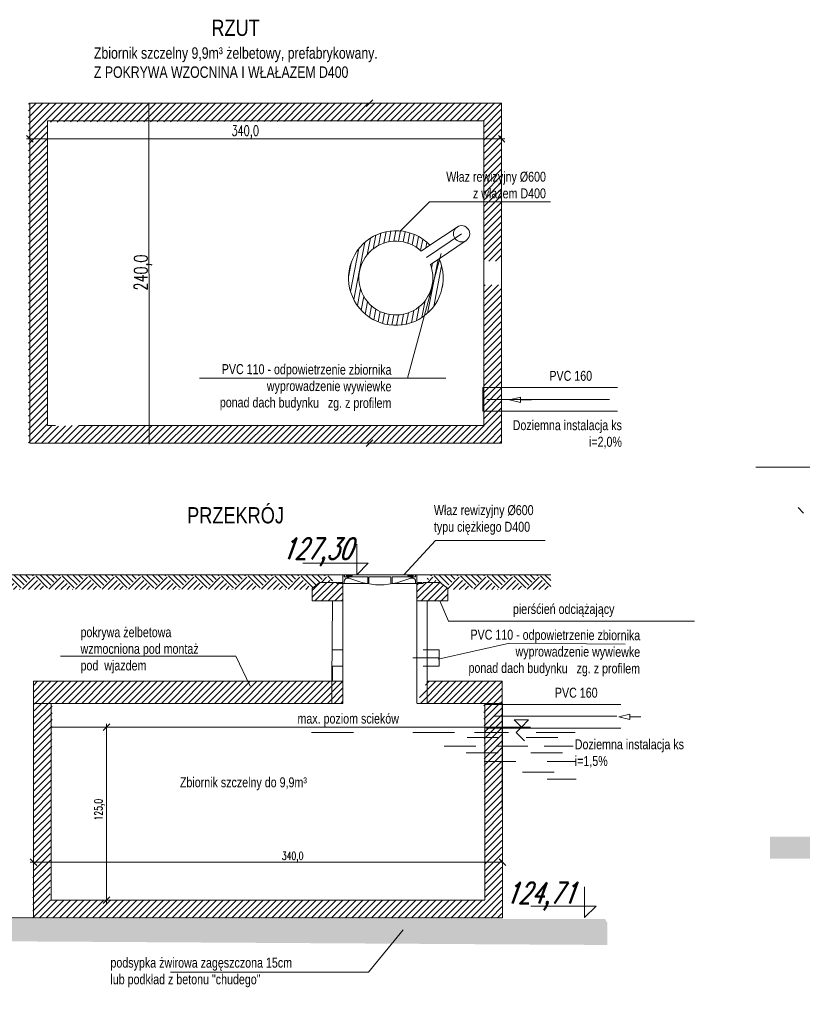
# Model space of a CAD drawing. Header units: centimetres. Extents: x 843425950 to 843478602, y 588811213 to 588851397.
# Tile 71 of 89: x 843434846 to 843440469, y 588843435 to 588850515. Entities that reach past the tile are written whole.
import ezdxf
from ezdxf.enums import TextEntityAlignment as Align

# ---------------------------------------------------------------- set-up
doc = ezdxf.new("R2010")
doc.units = ezdxf.units.CM
doc.header["$MEASUREMENT"] = 0
doc.layers.get('0').update_dxf_attribs({"lineweight": 5})
for name, color, linetype, lineweight in [('IS_INSTAL GAZ_Opis', 7, 'Continuous', 5), ('IS_teren', 61, 'Continuous', 13), ('opis', 251, 'Continuous', 9), ('Tabelka', 7, 'Continuous', 9)]:
    doc.layers.add(name, color=color, linetype=linetype, lineweight=lineweight)
doc.styles.add('GENERATED_STYLE_1', font='arial.ttf')
doc.styles.add('IS_Arial', font='txt', dxfattribs={"width": 0.8})
doc.styles.add('IS_SIMPLEX', font='simplex.shx', dxfattribs={"width": 0.7})
doc.styles.add('RS12', font='romans.shx', dxfattribs={"width": 0.9, "height": 12})
pattern_1 = [(45, (842668777.558, 589173742.567), (-23.8560504, 23.8560504), [])]
pattern_2 = [(45, (843516059.955, 588989744.457), (23.8560504, -23.8560504), [])]

# ---------------------------------------------------------------- blocks, each defined once
blk = doc.blocks.new('IS_strzalka')
at = {"color": 0, "linetype": 'Continuous', "lineweight": -2}
for p, q in [((0, 0), (15, 3.75)), ((15, -3.75), (0, 0)), ((15, -3.75), (15, 3.75)), ((15, 0), (30, 0))]:
    blk.add_line(p, q, dxfattribs=at)
blk = doc.blocks.new('_Oblique')
at = {"color": 0, "linetype": 'ByBlock', "lineweight": -2}
blk.add_line((-0.5, -0.5), (0.5, 0.5), dxfattribs=at)

msp = doc.modelspace()

# ---------------------------------------------------------------- hatches: boundary and pattern name
at = {"layer": 'IS_INSTAL GAZ_Opis'}
h = msp.add_hatch(dxfattribs=at)
h.set_pattern_fill('ANSI31', color=256, scale=10.626, angle=360, style=0)
h.set_pattern_definition([(45, (842652795.107, 589141456.887), (-23.8560504, 23.8560504), [])])
h.paths.add_polyline_path([(843434910.19919, 588847470.38841), (843434910.19919, 588849914.36841), (843437778.00185, 588849914.36841), (843437778.00185, 588849786.85641), (843435045.71385, 588849778.71862), (843435045.71385, 588847589.76262), (843435274.15483, 588847597.90041), (843435274.15483, 588847470.38841)])
h.paths.add_polyline_path([(843437607.98585, 588847597.90041), (843437607.98585, 588847470.38841), (843435274.15483, 588847470.38841), (843435274.15483, 588847597.90041)])
h.paths.add_polyline_path([(843438181.78985, 588848607.37041), (843438309.30185, 588848607.37041), (843438309.30185, 588847470.38841), (843437607.98585, 588847470.38841), (843437607.98585, 588847597.90041), (843438181.78985, 588847597.90041)])
h.paths.add_polyline_path([(843438309.30185, 588848777.38641), (843438181.78985, 588848777.38641), (843438181.78985, 588849786.85641), (843437778.00185, 588849786.85641), (843437778.00185, 588849914.36841), (843438309.30185, 588849914.36841)])
h = msp.add_hatch(dxfattribs=at)
h.set_pattern_fill('ANSI31', color=256, scale=10.626, angle=124.012468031, style=0)
h.set_pattern_definition([(259.012468, (843275708.288, 588836234.837), (-33.119096, 6.430221), [])])
edge = h.paths.add_edge_path()
edge.add_line((843437313.45041, 588848901.98696), (843437359.06425, 588848938.87281))
edge.add_line((843437359.06425, 588848938.87281), (843437410.33907, 588848967.36987))
edge.add_line((843437410.33907, 588848967.36987), (843437431.54781, 588848935.94137))
edge.add_line((843437431.54781, 588848935.94137), (843437452.75655, 588848904.51287))
edge.add_line((843437452.75655, 588848904.51287), (843437400.67156, 588848877.21639))
edge.add_line((843437400.67156, 588848877.21639), (843437355.86789, 588848839.12997))
edge.add_arc((843437549.26907, 588848657.01488), 265.65, 136.721501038, 204.070697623)
edge.add_line((843437306.71923, 588848548.66593), (843437221.9141, 588848565.034))
edge.add_arc((843437549.26907, 588848657.01488), 340.032, 133.909321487, 195.694411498, ccw=False)
edge = h.paths.add_edge_path()
edge.add_line((843437794.24115, 588848892.83355), (843437731.38416, 588848850.41607))
edge.add_arc((843437549.26907, 588848657.01488), 265.65, 46.721501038, 111.303435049)
edge.add_line((843437452.75655, 588848904.51287), (843437410.33907, 588848967.36987))
edge.add_arc((843437549.26907, 588848657.01488), 340.032, 43.909321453, 114.115614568, ccw=False)
edge = h.paths.add_edge_path()
edge.add_line((843437796.76706, 588848753.52741), (843437859.62405, 588848795.94489))
edge.add_arc((843437549.26907, 588848657.01488), 340.032, 195.694411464, 24.115614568, ccw=False)
edge.add_line((843437221.9141, 588848565.034), (843437306.71923, 588848548.66593))
edge.add_arc((843437549.26907, 588848657.01488), 265.65, 204.070697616, 21.303435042)
h = msp.add_hatch(dxfattribs=at)
h.set_pattern_fill('EARTH2', color=256, scale=10.626, angle=135, style=0)
h.set_pattern_definition([(315, (843516920.66, 588989927.67), (1e-13, -381.6968), [121.4552, -148.4452]), (315, (843516834.78, 588989841.8), (1e-13, -381.6968), [121.4552, -148.4452]), (315, (843516855.77, 588989862.78), (1e-13, -381.6968), [124.1542, -145.7462]), (315, (843516876.77, 588989883.78), (1e-13, -381.6968), [124.1542, -145.7462]), (315, (843516897.76, 588989904.77), (1e-13, -381.6968), [124.1542, -145.7462]), (315, (843516897.76, 588990095.62), (1e-13, -381.6968), [121.4552, -148.4452]), (315, (843516876.77, 588990074.62), (1e-13, -381.6968), [121.4552, -148.4452]), (315, (843516855.77, 588990053.63), (1e-13, -381.6968), [121.4552, -148.4452]), (315, (843516834.78, 588990032.64), (1e-13, -381.6968), [121.4552, -148.4452]), (315, (843516920.66, 588990118.52), (1e-13, -381.6968), [121.4552, -148.4452]), (225, (843517103.88, 588989935.3), (-381.6968, -1e-13), [121.4552, -148.4452]), (225, (843517016.09, 588990023.1), (-381.6968, -1e-13), [121.4552, -148.4452]), (225, (843517039, 588990000.2), (-381.6968, -1e-13), [121.4552, -148.4452]), (225, (843517059.98, 588989979.2), (-381.6968, -1e-13), [121.4552, -148.4452]), (225, (843517080.97, 588989958.2), (-381.6968, -1e-13), [121.4552, -148.4452]), (225, (843516890.13, 588989958.2), (-381.6968, -1e-13), [124.1542, -145.7462]), (225, (843516869.13, 588989979.2), (-381.6968, -1e-13), [124.1542, -145.7462]), (225, (843516848.14, 588990000.2), (-381.6968, -1e-13), [124.1542, -145.7462]), (225, (843516825.24, 588990023.1), (-381.6968, -1e-13), [121.4552, -148.4452]), (225, (843516911.12, 588989937.21), (-381.6968, -1e-13), [121.4552, -148.4452])])
h.paths.add_polyline_path([(843436804.56504, 588846417.37409), (843433959.89721, 588846417.37409), (843433959.89721, 588846523.63408), (843436804.56504, 588846523.63408), (843436921.45104, 588846523.63408), (843436921.45104, 588846470.50409), (843436921.45104, 588846443.93909), (843436921.45104, 588846417.37409)])
h.paths.add_polyline_path([(843438661.90221, 588846417.37409), (843437921.59228, 588846417.37409), (843437921.59228, 588846424.98755), (843437867.40518, 588846469.05048), (843437774.33089, 588846469.05048), (843437774.33089, 588846523.63408), (843438661.90221, 588846523.63408)])
h.paths.add_polyline_path([(843437094.26689, 588846469.05048), (843437001.19259, 588846469.05048), (843436947.00549, 588846424.98755), (843436947.00549, 588846417.37409), (843436921.45104, 588846417.37409), (843436921.45104, 588846523.63408), (843437094.26689, 588846523.63408)])
h = msp.add_hatch(dxfattribs=at)
h.set_pattern_fill('ANSI31', color=256, scale=10.626, angle=90, style=0)
h.set_pattern_definition(pattern_2)
h.paths.add_polyline_path([(843437124.10937, 588846460.19528), (843437124.10937, 588846469.05048), (843437001.19259, 588846469.05048), (843436947.00549, 588846424.98755), (843436947.00549, 588846336.21937), (843437168.64889, 588846336.21937), (843437168.64889, 588846460.19528), (843437132.96456, 588846460.19528)])
h = msp.add_hatch(dxfattribs=at)
h.set_pattern_fill('ANSI31', color=256, scale=10.626, angle=90, style=0)
h.set_pattern_definition(pattern_2)
h.paths.add_polyline_path([(843437744.48841, 588846460.19528), (843437744.48841, 588846469.05048), (843437867.40518, 588846469.05048), (843437921.59228, 588846424.98755), (843437921.59228, 588846336.21937), (843437699.94889, 588846336.21937), (843437699.94889, 588846460.19528), (843437735.63321, 588846460.19528)])
h = msp.add_hatch(dxfattribs=at)
h.set_pattern_fill('ANSI31', color=256, scale=10.626, angle=180, style=0)
h.set_pattern_definition(pattern_1)
edge = h.paths.add_edge_path()
edge.add_line((843437168.64889, 588845757.90409), (843434944.65071, 588845757.90409))
edge.add_line((843434944.65071, 588845757.90409), (843434944.65071, 588845598.51409))
edge.add_line((843434944.65071, 588845598.51409), (843437168.64889, 588845598.51409))
h = msp.add_hatch(dxfattribs=at)
h.set_pattern_fill('ANSI31', color=256, scale=10.626, angle=180, style=0)
h.set_pattern_definition(pattern_1)
edge = h.paths.add_edge_path()
edge.add_line((843437699.94889, 588845598.51409), (843438312.16021, 588845598.51409))
edge.add_line((843438312.16021, 588845598.51409), (843438312.16021, 588845757.90409))
edge.add_line((843438312.16021, 588845757.90409), (843437774.98036, 588845757.90409))
h = msp.add_hatch(dxfattribs=at)
h.set_pattern_fill('ANSI31', color=256, scale=10.626, angle=180, style=0)
h.set_pattern_definition([(45, (842652820.803, 589142043.645), (-23.8560504, 23.8560504), [])])
h.paths.add_polyline_path([(843434949.65071, 588845602.12611), (843435079.49557, 588845597.32259), (843435064.82985, 588844184.59809), (843438187.54018, 588844184.59809), (843438181.78985, 588845598.51409), (843438312.16021, 588845601.86909), (843438310.52087, 588844057.08609), (843434939.65071, 588844059.50661)])
h = msp.add_hatch(dxfattribs=at)
h.set_pattern_fill('CONCRE', color=256, scale=6.3756, angle=180, style=0)
h.set_pattern_definition([(180, (843522267.72, 588990093.43), (-161.94024, 161.94024), [20.24253, -141.69771]), (90, (843522267.72, 588990093.43), (161.94024, 161.94024), [20.24253, -141.69771]), (45, (843522247.47, 588990093.43), (161.94024, 2e-14), [28.62726, -200.39083]), (180, (843522247.47, 588990184.52), (-161.94024, 161.94024), [20.24253, -141.69771]), (135, (843522237.35, 588990174.4), (-2e-14, 161.94024), [14.31362, -214.70445]), (45, (843522237.35, 588990174.4), (161.94024, 2e-14), [14.31362, -214.70445]), (180, (843522186.75, 588990225.01), (-161.94024, 161.94024), [28.62726, -133.31298]), (135, (843522186.75, 588990225.01), (-2e-14, 161.94024), [20.24253, -208.77556]), (45, (843522158.12, 588990225.01), (161.94024, 2e-14), [20.24253, -208.77556]), (90, (843522156.38, 588990133.92), (161.94024, 161.94024), [20.24253, -141.69771]), (135, (843522156.38, 588990133.92), (-2e-14, 161.94024), [14.31362, -214.70445]), (45, (843522146.26, 588990144.04), (161.94024, 2e-14), [14.31362, -214.70445]), (180, (843522247.47, 588990133.92), (-161.94024, 161.94024), [10.12126, -135.62495]), (180, (843522126.02, 588990174.4), (-161.94024, 161.94024), [10.12126, -135.62495]), (90, (843522176.63, 588990194.64), (161.94024, 161.94024), [10.12126, -135.62495]), (45, (843522156.38, 588990103.55), (161.94024, 2e-14), [14.31362, -214.70445]), (45, (843522227.23, 588990214.89), (161.94024, 2e-14), [14.31362, -214.70445]), (135, (843522191.81, 588990146.57), (-2e-14, 161.94024), [14.31362, -214.70445]), (90, (843522212.05, 588990113.67), (161.94024, 161.94024), [2.53032, -159.40992]), (90, (843522204.46, 588990182), (161.94024, 161.94024), [2.53032, -159.40992]), (90, (843522128.55, 588990209.83), (161.94024, 161.94024), [2.53032, -159.40992]), (90, (843522126.02, 588990123.8), (161.94024, 161.94024), [2.53032, -159.40992])])
h.paths.add_polyline_path([(843440236.55831, 588844641.14891), (843440236.55831, 588844481.75891), (843444327.18668, 588844477.36042), (843444327.18668, 588844636.75042), (843444241.41479, 588844641.14891), (843440522.31479, 588844641.14891)])
h = msp.add_hatch(dxfattribs=at)
h.set_pattern_fill('CONCRE', color=256, scale=6.3756, angle=180, style=0)
h.set_pattern_definition([(180, (843516690.05, 588989500.14), (-161.94024, 161.94024), [20.24253, -141.69771]), (90, (843516690.05, 588989500.14), (161.94024, 161.94024), [20.24253, -141.69771]), (45, (843516669.81, 588989500.14), (161.94024, 2e-14), [28.62726, -200.39083]), (180, (843516669.81, 588989591.24), (-161.94024, 161.94024), [20.24253, -141.69771]), (135, (843516659.69, 588989581.11), (-2e-14, 161.94024), [14.31362, -214.70445]), (45, (843516659.69, 588989581.11), (161.94024, 2e-14), [14.31362, -214.70445]), (180, (843516609.08, 588989631.72), (-161.94024, 161.94024), [28.62726, -133.31298]), (135, (843516609.08, 588989631.72), (-2e-14, 161.94024), [20.24253, -208.77556]), (45, (843516580.46, 588989631.72), (161.94024, 2e-14), [20.24253, -208.77556]), (90, (843516578.72, 588989540.63), (161.94024, 161.94024), [20.24253, -141.69771]), (135, (843516578.72, 588989540.63), (-2e-14, 161.94024), [14.31362, -214.70445]), (45, (843516568.6, 588989550.75), (161.94024, 2e-14), [14.31362, -214.70445]), (180, (843516669.81, 588989540.63), (-161.94024, 161.94024), [10.12126, -135.62495]), (180, (843516548.36, 588989581.11), (-161.94024, 161.94024), [10.12126, -135.62495]), (90, (843516598.96, 588989601.36), (161.94024, 161.94024), [10.12126, -135.62495]), (45, (843516578.72, 588989510.27), (161.94024, 2e-14), [14.31362, -214.70445]), (45, (843516649.57, 588989621.6), (161.94024, 2e-14), [14.31362, -214.70445]), (135, (843516614.14, 588989553.28), (-2e-14, 161.94024), [14.31362, -214.70445]), (90, (843516634.39, 588989520.39), (161.94024, 161.94024), [2.53032, -159.40992]), (90, (843516626.8, 588989588.7), (161.94024, 161.94024), [2.53032, -159.40992]), (90, (843516550.89, 588989616.54), (161.94024, 161.94024), [2.53032, -159.40992]), (90, (843516548.36, 588989530.51), (161.94024, 161.94024), [2.53032, -159.40992])])
h.paths.add_polyline_path([(843434658.89423, 588844047.86159), (843434658.89423, 588843888.47159), (843439068.12455, 588843861.58777), (843439068.12455, 588844020.97777), (843439053, 588844047.86159), (843434944.65071, 588844047.86159)])
at = {"layer": 'IS_teren', "transparency": 33554687}
h = msp.add_hatch(dxfattribs=at)
h.set_pattern_fill('EARTH', color=0, scale=100, angle=45, style=0)
h.set_pattern_definition([(45, (843422165.84, 588793324.3), (9e-14, 898.0256), [635, -635]), (45, (843421997.46, 588793492.7), (9e-14, 898.0256), [635, -635]), (45, (843421829.1, 588793661.06), (9e-14, 898.0256), [635, -635]), (135, (843421829.1, 588793773.3), (-898.0256, 9e-14), [635, -635]), (135, (843421997.46, 588793941.7), (-898.0256, 9e-14), [635, -635]), (135, (843422165.84, 588794110.1), (-898.0256, 9e-14), [635, -635])])
edge = h.paths.add_edge_path()
edge.add_line((843442688.10815, 588846951.09575), (843442664.24754, 588847281.69677))
edge.add_line((843442688.10815, 588846951.09575), (843440136.66322, 588846968.92067))
edge.add_line((843442734.73246, 588847276.92448), (843442664.24754, 588847281.69677))
edge.add_line((843442664.24754, 588847281.69677), (843440164.38356, 588847297.8374))

# ---------------------------------------------------------------- linework, layer by layer
for p, q in [((843436399.88602, 588845937.73587), (843436501.3073, 588845722.29013)), ((843434944.65071, 588845598.51409), (843434944.65071, 588844057.08609)), ((843438189.50069, 588845598.51409), (843438189.50069, 588844187.36283)), ((843438189.50069, 588844187.36283), (843438189.50069, 588845390.93053))]:
    msp.add_line(p, q)
at = {"color": 0, "linetype": 'ByBlock', "lineweight": -2}
msp.add_line((843438291.90303, 588844481.00646), (843438339.72003, 588844433.18946), dxfattribs=at)
msp.add_lwpolyline([(843434918.20185, 588849914.36841), (843438309.30185, 588849914.36841), (843438309.30185, 588847470.38841), (843434918.20185, 588847470.38841)], close=True)
at = {"layer": 'IS_INSTAL GAZ_Opis'}
for p, q in [((843434918.20185, 588849914.36841), (843434918.20185, 588847470.38841)), ((843438309.30185, 588849914.36841), (843434918.20185, 588849914.36841)), ((843435775.28094, 588847461.6931), (843435773.48276, 588849917.65933)), ((843438309.30185, 588847470.38841), (843438309.30185, 588849914.36841)), ((843438333.21035, 588849657.97309), (843434894.29335, 588849657.97309)), ((843437789.759, 588849205.56876), (843437577.37647, 588848992.71634)), ((843438660.15979, 588849205.56876), (843437789.759, 588849205.56876)), ((843437794.24115, 588848892.83355), (843437988.44461, 588849023.88694)), ((843437769.47057, 588848805.6124), (843438021.13606, 588848975.44261)), ((843437794.24115, 588848892.83355), (843437731.38416, 588848850.41607)), ((843437859.62405, 588848795.94489), (843438053.82751, 588848926.99828)), ((843437631.51473, 588847937.42502), (843437874.92581, 588848833.98915)), ((843437859.62405, 588848795.94489), (843437796.76706, 588848753.52741)), ((843437908.09131, 588847937.42502), (843436137.8519, 588847937.42502)), ((843439142.00137, 588847869.773), (843438173.08867, 588847869.773)), ((843438173.08867, 588847869.773), (843438173.08867, 588847699.757)), ((843439083.69117, 588847784.765), (843438202.03349, 588847784.765)), ((843439142.00137, 588847699.757), (843438173.08867, 588847699.757)), ((843434918.20185, 588847470.38841), (843435104.13883, 588847470.38841)), ((843435274.15483, 588847470.38841), (843438309.30185, 588847470.38841)), ((843440135.09451, 588847297.8374), (843442807.11839, 588847297.8374)), ((843437267.923, 588846744.66376), (843437267.923, 588846523.63408)), ((843437606.08033, 588846523.63408), (843437832.90135, 588846770.18329)), ((843437832.90135, 588846770.18329), (843438622.27373, 588846770.18329)), ((843437350.80913, 588846606.52021), (843436881.12106, 588846606.52021)), ((843437267.923, 588846523.63408), (843437350.80913, 588846606.52021)), ((843434438.48419, 588846523.63408), (843437689.64006, 588846523.63408)), ((843437001.19259, 588846469.05048), (843436947.00549, 588846424.98755)), ((843437124.10937, 588846469.05048), (843437001.19259, 588846469.05048)), ((843437124.10937, 588846460.19528), (843437124.10937, 588846469.05048)), ((843437124.10937, 588846460.19528), (843437345.37227, 588846460.19528)), ((843437132.96456, 588846468.12513), (843437168.64889, 588846468.12513)), ((843437132.96456, 588846468.12513), (843437132.96456, 588846460.19528)), ((843437168.64889, 588846523.63408), (843437168.64889, 588846468.12513)), ((843437168.64889, 588846460.19528), (843437168.64889, 588845598.51409)), ((843437177.37172, 588846523.63408), (843437177.37172, 588846507.77438)), ((843437177.37172, 588846507.77438), (843437347.07052, 588846507.77438)), ((843437177.37172, 588846476.05498), (843437177.37172, 588846460.19528)), ((843437178.95769, 588846523.63408), (843437178.95769, 588846507.77438)), ((843437194.81739, 588846523.63408), (843437194.81739, 588846515.70423)), ((843437194.81739, 588846515.70423), (843437234.46664, 588846515.70423)), ((843437201.16127, 588846499.84453), (843437201.16127, 588846507.77438)), ((843437201.16127, 588846499.84453), (843437215.60383, 588846499.84453)), ((843437234.46664, 588846515.70423), (843437234.46664, 588846523.63408)), ((843437347.07052, 588846507.77438), (843437347.07052, 588846459.87998)), ((843437355.00037, 588846507.77438), (843437355.00037, 588846458.47798)), ((843437513.59738, 588846507.77438), (843437355.00037, 588846507.77438)), ((843437513.59738, 588846507.77438), (843437513.59738, 588846458.47798)), ((843437691.22603, 588846507.77438), (843437521.52723, 588846507.77438)), ((843437521.52723, 588846507.77438), (843437521.52723, 588846459.87998)), ((843437735.63319, 588846460.19528), (843437524.12374, 588846460.19528)), ((843437634.1311, 588846515.70423), (843437634.1311, 588846523.63408)), ((843437673.78036, 588846515.70423), (843437634.1311, 588846515.70423)), ((843437667.43648, 588846499.84453), (843437652.99393, 588846499.84453)), ((843437667.43648, 588846499.84453), (843437667.43648, 588846507.77438)), ((843437673.78036, 588846523.63408), (843437673.78036, 588846515.70423)), ((843437689.64006, 588846523.63408), (843437689.64006, 588846507.77438)), ((843437699.94886, 588846523.63408), (843437691.22603, 588846523.63408)), ((843437691.22603, 588846523.63408), (843437691.22603, 588846507.77438)), ((843437691.22603, 588846476.05498), (843437691.22603, 588846460.19528)), ((843437699.94886, 588846523.63408), (843437699.94886, 588846468.12513)), ((843437735.63319, 588846468.12513), (843437699.94886, 588846468.12513)), ((843437699.94889, 588846523.63408), (843438661.90221, 588846523.63408)), ((843437699.94889, 588845603.36487), (843437699.94889, 588846460.19528)), ((843437735.63319, 588846468.12513), (843437735.63319, 588846460.19528)), ((843437735.63321, 588846460.19528), (843437744.48841, 588846460.19528)), ((843437744.48841, 588846460.19528), (843437744.48841, 588846469.05048)), ((843437744.48841, 588846469.05048), (843437867.40518, 588846469.05048)), ((843437867.40518, 588846469.05048), (843437921.59228, 588846424.98755)), ((843436947.00549, 588846424.98755), (843436947.00549, 588846336.21937)), ((843437921.59228, 588846424.98755), (843437921.59228, 588846336.21937)), ((843436947.00549, 588846336.21937), (843437168.64889, 588846336.21937)), ((843437094.26689, 588846336.21937), (843437089.90108, 588845757.90409)), ((843437921.59228, 588846336.21937), (843437699.94889, 588846336.21937)), ((843437774.33089, 588845763.42033), (843437774.33089, 588846336.21937)), ((843437926.69423, 588846190.49672), (843437863.98634, 588846336.21937)), ((843439695.00646, 588846190.49672), (843437924.76705, 588846190.49672)), ((843437851.91532, 588845917.2875), (843438365.20279, 588846030.92341)), ((843438365.20279, 588846030.92341), (843439196.01079, 588846024.55335)), ((843437094.26689, 588845984.1828), (843437168.64889, 588845984.1828)), ((843437744.88411, 588845984.1828), (843437859.25696, 588845984.1828)), ((843437859.25696, 588845867.2968), (843437859.25696, 588845984.1828)), ((843436399.88602, 588845937.73587), (843435139.16815, 588845937.73587)), ((843437670.50211, 588845925.7398), (843437859.25696, 588845925.7398)), ((843437094.26689, 588845867.2968), (843437094.26689, 588845757.90409)), ((843437094.26689, 588845867.2968), (843437168.64889, 588845867.2968)), ((843437744.88411, 588845867.2968), (843437859.25696, 588845867.2968)), ((843437089.90108, 588845757.90409), (843437089.90108, 588845598.51409)), ((843437774.98036, 588845757.90409), (843437774.98036, 588845598.51409)), ((843438312.16021, 588845757.90409), (843437774.98036, 588845757.90409)), ((843438312.16021, 588845598.51409), (843438312.16021, 588845757.90409)), ((843435072.16271, 588845598.51409), (843435072.16271, 588844184.59809)), ((843438312.21682, 588845598.51409), (843437699.94889, 588845598.51409)), ((843438196.55865, 588845591.2558), (843439165.47135, 588845591.2558)), ((843438315.52087, 588844057.08609), (843438312.21682, 588845598.51409)), ((843438315.52087, 588844184.59809), (843438315.52087, 588845598.51409)), ((843438254.86885, 588845506.2478), (843439136.52653, 588845506.2478)), ((843438502.26657, 588845479.78421), (843438399.69433, 588845479.78421)), ((843438399.69433, 588845479.78421), (843438450.98045, 588845428.49809)), ((843438450.98045, 588845428.49809), (843438502.26657, 588845479.78421)), ((843435072.16271, 588845428.49809), (843438516.23871, 588845428.49809)), ((843435470.64475, 588845452.40658), (843435470.64475, 588844160.68958)), ((843438196.55865, 588845421.2398), (843439165.47135, 588845421.2398)), ((843438450.98045, 588845428.49809), (843438412.63652, 588845390.15416)), ((843436942.50426, 588845389.91378), (843437243.55345, 588845389.91378)), ((843437971.48013, 588845389.91378), (843437670.43094, 588845389.91378)), ((843438288.59655, 588845354.39674), (843438060.27273, 588845354.39674)), ((843438358.32069, 588845389.91378), (843438115.23957, 588845389.91378)), ((843438412.63652, 588845390.15416), (843438473.42952, 588845329.36116)), ((843438713.85662, 588845354.39674), (843438485.5328, 588845354.39674)), ((843438837.71482, 588845389.91378), (843438556.66563, 588845389.91378)), ((843438124.54165, 588845290.12781), (843437896.21783, 588845290.12781)), ((843438498.31621, 588845290.12781), (843438269.99239, 588845290.12781)), ((843438823.33887, 588845290.12781), (843438615.01505, 588845290.12781)), ((843438283.52269, 588845242.77176), (843438055.19886, 588845242.77176)), ((843438412.06054, 588845180.19412), (843438183.73672, 588845180.19412)), ((843438746.93548, 588845242.77176), (843438518.61166, 588845242.77176)), ((843438845.32561, 588845180.19412), (843438637.00179, 588845180.19412)), ((843438687.74042, 588845104.08617), (843438459.41659, 588845104.08617)), ((843438843.63433, 588845053.34755), (843438635.3105, 588845053.34755)), ((843434944.65071, 588844511.16238), (843434944.65071, 588844433.18946)), ((843438315.81153, 588844511.16238), (843438315.81153, 588844433.18946)), ((843434920.74221, 588844457.09796), (843438314.66345, 588844457.09796)), ((843438905.59136, 588844279.57722), (843438905.59136, 588844058.54754)), ((843435072.16271, 588844184.59809), (843438187.54018, 588844184.59809)), ((843438988.47749, 588844141.43367), (843438518.78942, 588844141.43367)), ((843438905.59136, 588844058.54754), (843438988.47749, 588844141.43367)), ((843434613.11682, 588844057.08609), (843438315.52087, 588844057.08609)), ((843437352.63185, 588843667.19299), (843437601.26799, 588843971.03538)), ((843435930.35249, 588843667.19299), (843437352.63185, 588843667.19299))]:
    msp.add_line(p, q, dxfattribs=at)
for points in [[(843435274.15483, 588847597.90041), (843438181.78985, 588847597.90041), (843438181.78985, 588849786.85641), (843435045.71385, 588849786.85641), (843435045.71385, 588847597.90041), (843435104.13883, 588847597.90041)], [(843437168.64889, 588845757.90409), (843434944.65071, 588845757.90409), (843434944.65071, 588845598.51409), (843437168.64889, 588845598.51409)]]:
    msp.add_lwpolyline(points, dxfattribs=at)
msp.add_circle((843438021.13606, 588848975.44261), 58.443, dxfattribs=at)
for centre, radius, start, end in [((843437549.26907, 588848657.01488), 340.032, 43.909321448, 24.115614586), ((843437549.26907, 588848657.01488), 265.65, 46.721501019, 21.303435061), ((843437201.16127, 588846476.05498), 23.78955, 90, 180), ((843437450.60302, 588847031.93266), 581.67207, 244.30612014, 268.393800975), ((843437417.99474, 588847031.93266), 581.67207, 271.606198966, 295.693879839), ((843437667.43648, 588846476.05498), 23.78955, 0, 90)]:
    msp.add_arc(centre, radius, start, end, dxfattribs=at)

# ---------------------------------------------------------------- block references
for name, p, xscale, yscale, zscale, rotation in [('_Oblique', (843437359.98847, 588849914.36841), -47.817, 47.817, 47.817, 269.9999999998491), ('_Oblique', (843438309.30185, 588849657.97309), -47.817, 47.817, 47.817, 180.0000000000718), ('IS_strzalka', (843438364.97514, 588847780.88974), 5.313000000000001, 5.312999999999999, 5.312999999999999, 359.9999999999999), ('_Oblique', (843437359.98847, 588847470.38841), -47.817, 47.817, 47.817, 89.99999999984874), ('_Oblique', (843435470.64475, 588845428.49809), -47.817, 47.817, 47.817, 269.9999999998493), ('_Oblique', (843435470.64475, 588844184.59809), -47.817, 47.817, 47.817, 89.99999999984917)]:
    msp.add_blockref(name, p, dxfattribs=dict(at, xscale=xscale, yscale=yscale, zscale=zscale, rotation=rotation))
for name, p, xscale, yscale, zscale in [('_Oblique', (843434918.20185, 588849657.97309), -47.817, 47.817, 47.817), ('IS_strzalka', (843439150.68547, 588845502.37254), 5.313000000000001, 5.312999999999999, 5.312999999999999), ('_Oblique', (843434944.65071, 588844457.09796), -47.817, 47.817, 47.817)]:
    msp.add_blockref(name, p, dxfattribs=dict(at, xscale=xscale, yscale=yscale, zscale=zscale))

# ---------------------------------------------------------------- texts
at = {"layer": 'IS_INSTAL GAZ_Opis', "style": 'IS_Arial'}
for s, insert, char_height, width, attachment_point in [('\\pxql;Zbiornik szczelny 9,9m³ żelbetowy, prefabrykowany.\\PZ POKRYWA WZOCNINA I WŁAŁAZEM D400', (843437757.47156, 588850316.1823), 82.4457154, 2377.7044175, 3), ('Właz rewizyjny %%C600\\Pz włazem D400', (843438627.42092, 588849229.03294), 71.7255, 1565.4253795, 9), ('PVC 160', (843438959.2939, 588847989.7915), 71.7255, 386.3785719, 3), ('Doziemna instalacja ks \\Pi=2,0%', (843439173.33156, 588847635.06231), 71.7255, 1473.0896887, 3), ('\\pxql;Właz rewizyjny %%C600\\Ptypu ciężkiego D400', (843437822.42703, 588847023.9637), 71.7255, 1565.4253795, 1), ('pierśćień odciążający', (843438390.2726, 588846312.97099), 71.7255, 1565.4253795, 1), ('pokrywa żelbetowa \\Pwzmocniona pod montaż \\Ppod  wjazdem', (843435283.24981, 588846146.41823), 71.7255, 1565.4253795, 1), ('PVC 160', (843438691.69796, 588845711.27429), 71.7255, 386.3785719, 1), ('max. poziom scieków', (843436842.12115, 588845525.2764), 71.7255, 1731.9278238, 1), ('Doziemna instalacja ks \\Pi=1,5%', (843438834.66322, 588845340.3177), 71.7255, 1473.0896887, 1), ('Zbiornik szczelny do 9,9m³ ', (843435997.24637, 588845066.94243), 71.7255, 1731.9278238, 1), ('\\pxql;podsypka żwirowa zagęszczona 15cm\\Plub podkład z betonu "chudego"', (843435498.15658, 588843770.29402), 71.7255, 1802.41047, 1)]:
    msp.add_mtext(s, dxfattribs=dict(at, insert=insert, char_height=char_height, width=width, attachment_point=attachment_point))
at = {"layer": 'IS_INSTAL GAZ_Opis', "attachment_point": 5, "style": 'IS_SIMPLEX'}
for insert, char_height in [((843436466.78659, 588849705.74442), 72.89514), ((843436807.27354, 588844493.64602), 57.3804)]:
    msp.add_mtext('340,0', dxfattribs=dict(at, insert=insert, char_height=char_height))
at = {"layer": 'IS_INSTAL GAZ_Opis', "attachment_point": 5, "rotation": 90, "style": 'IS_SIMPLEX'}
for s, insert, char_height in [('240,0', (843435732.10433, 588848696.8279), 95.645673), ('125,0', (843435420.02959, 588844834.85585), 57.3804)]:
    msp.add_mtext(s, dxfattribs=dict(at, insert=insert, char_height=char_height))
at = {"layer": 'IS_INSTAL GAZ_Opis', "char_height": 71.7255, "width": 1765.5182671, "attachment_point": 9, "rotation": 359.760670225, "style": 'IS_Arial'}
for insert in [(843437516.63676, 588847700.84907), (843439303.55191, 588845791.64673)]:
    msp.add_mtext('PVC 110 - odpowietrzenie zbiornika\\Pwyprowadzenie wywiewke\\Pponad dach budynku   zg. z profilem', dxfattribs=dict(at, insert=insert))
at = {"layer": 'opis', "style": 'RS12', "oblique": 20, "width": 0.7}
for s, p in [('127,30', (843436729.05633, 588846711.31822)), ('124,71', (843438336.0739, 588844235.28496))]:
    msp.add_text(s, height=152.687518, dxfattribs=at).set_placement(p, align=Align.MIDDLE_LEFT)
at = {"layer": 'Tabelka', "linetype": 'Continuous', "style": 'GENERATED_STYLE_1', "width": 0.8}
for s, p in [('RZUT', (843436397.06513, 588850397.94994)), ('PRZEKRÓJ', (843436397.06513, 588846893.04319))]:
    msp.add_text(s, height=116.689343, dxfattribs=at).set_placement(p, align=Align.CENTER)

doc.saveas('drawing.dxf')
